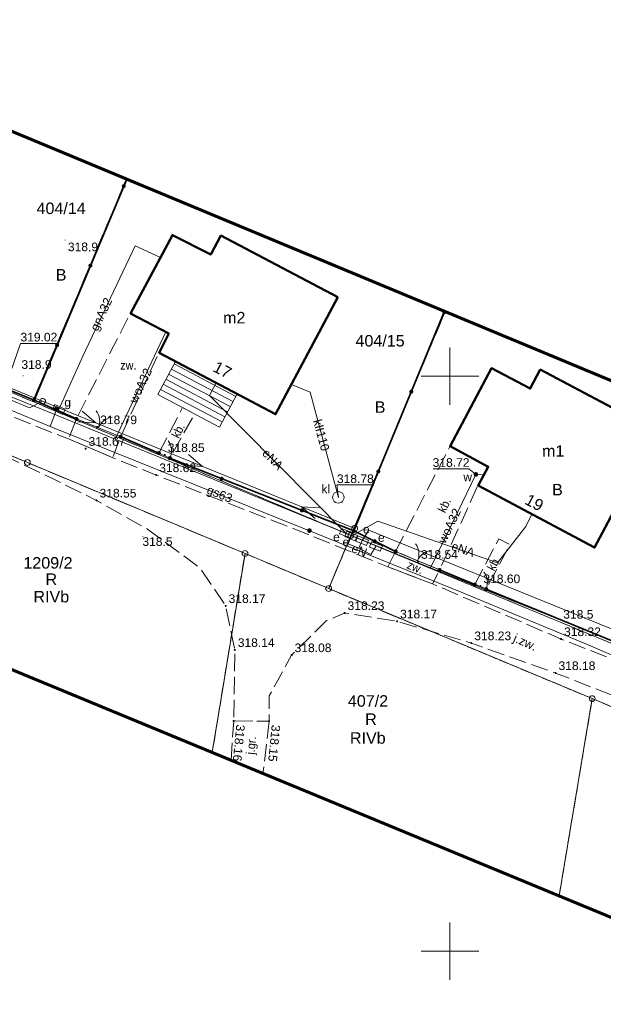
# Model space of a CAD drawing. Extents: x 6589191 to 6589689, y 5598567 to 5598886.
# Tile 7 of 12: x 6589463 to 6589513, y 5598645 to 5598731. Entities that reach past the tile are written whole.
import ezdxf
from ezdxf.enums import TextEntityAlignment as Align

# ---------------------------------------------------------------- set-up
doc = ezdxf.new("R2010")
doc.units = 0
doc.header["$LTSCALE"] = 0.5
for name, pattern in [('3 1', [4, 3, -1]), ('EGKK', [4, 3, -1]), ('PRZER1-1', [2, 1, -1]), ('PRZER3-1', [4, 3, -1])]:
    doc.linetypes.add(name, pattern=pattern)
doc.layers.get('0').update_dxf_attribs({"linetype": 'CONTINUOUS', "lineweight": 13})
for name, color, linetype, lineweight in [('-ZAKRES', 192, 'CONTINUOUS', 60), ('EGB', 7, 'CONTINUOUS', 20), ('EGBU', 7, 'CONTINUOUS', 50), ('EGBU_O', 7, 'CONTINUOUS', 50), ('EGDE', 7, 'CONTINUOUS', 18), ('EGDE_O', 7, 'CONTINUOUS', 18), ('EGPG', 7, 'CONTINUOUS', 18), ('GUPPRZ_O', 7, 'CONTINUOUS', 18), ('OTK', 7, 'CONTINUOUS', 20), ('OTK_O', 7, 'CONTINUOUS', 20), ('OTKJ_O', 7, 'PRZER3-1', 18), ('OTO', 7, 'CONTINUOUS', 20), ('OTOF', 7, 'CONTINUOUS', 18), ('OTOO', 7, 'CONTINUOUS', 35), ('OTRN', 7, 'CONTINUOUS', 13), ('OTRN_O', 7, 'CONTINUOUS', 13), ('OTRS', 7, 'CONTINUOUS', 20), ('OTRS_O', 7, 'CONTINUOUS', 20), ('PARSI', 7, 'CONTINUOUS', 20), ('SUPP', 7, 'PRZER1-1', 18)]:
    doc.layers.add(name, color=color, linetype=linetype, lineweight=lineweight)
for name, color, linetype, lineweight, true_color in [('EGKK', 7, 'PRZER3-1', 18, 0x24bc24), ('EGKK_O', 7, 'PRZER3-1', 18, 0x24bc24), ('EGUG', 7, 'PRZER1-1', 18, 0x008000), ('EGUG_O', 7, 'PRZER1-1', 18, 0x008000), ('SUEP', 1, 'CONTINUOUS', 18, 0xff0000), ('SUEP_O', 1, 'CONTINUOUS', 18, 0xff0000), ('SUES', 1, 'CONTINUOUS', 18, 0xff0000), ('SUES_O', 1, 'CONTINUOUS', 18, 0xff0000), ('SUGP', 7, 'CONTINUOUS', 18, 0xbfbf00), ('SUGP_O', 7, 'CONTINUOUS', 18, 0xbfbf00), ('SUGS', 7, 'CONTINUOUS', 18, 0xbfbf00), ('SUGS_O', 7, 'CONTINUOUS', 18, 0xbfbf00), ('SUGW', 7, 'CONTINUOUS', 18, 0xbfbf00), ('SUKM', 7, 'CONTINUOUS', 18, 0x803300), ('SUKM_O', 7, 'CONTINUOUS', 18, 0x803300), ('SUKP', 7, 'CONTINUOUS', 18, 0x803300), ('SUKP_O', 7, 'CONTINUOUS', 18, 0x803300), ('SUWP', 5, 'CONTINUOUS', 18, 0x0000ff), ('SUWP_O', 5, 'CONTINUOUS', 18, 0x0000ff), ('SUWW', 5, 'CONTINUOUS', 18, 0x0000ff), ('SUWW_O', 5, 'CONTINUOUS', 18, 0x0000ff)]:
    doc.layers.add(name, color=color, linetype=linetype, lineweight=lineweight, true_color=true_color)
doc.styles.add('BDOT', font='arial.ttf', dxfattribs={"width": 0.9})
doc.styles.add('GEO-INFO', font='arial.ttf')
doc.linetypes.add('OTOO', pattern='A,7.5,[30,msgB.shx,S=1.28,R=0,X=0,Y=0],7.5', length=15)

# ---------------------------------------------------------------- blocks, each defined once
blk = doc.blocks.new('KOLO')
blk.add_hatch(color=0).paths.add_polyline_path([(-0.5, 0), (-0.482963, -0.12941), (-0.433013, -0.25), (-0.353553, -0.353553), (-0.25, -0.433013), (-0.12941, -0.482963), (0, -0.5), (0.12941, -0.482963), (0.25, -0.433013), (0.353553, -0.353553), (0.433013, -0.25), (0.482963, -0.12941), (0.5, 0), (0.482963, 0.12941), (0.433013, 0.25), (0.353553, 0.353553), (0.25, 0.433013), (0.12941, 0.482963), (0, 0.5), (-0.12941, 0.482963), (-0.25, 0.433013), (-0.353553, 0.353553), (-0.433013, 0.25), (-0.482963, 0.12941)])
blk = doc.blocks.new('SUEP1')
at = {"color": 0}
blk.add_lwpolyline([(-1.5, -1), (1.5, 0), (-1.5, 1)], dxfattribs=at)
blk = doc.blocks.new('SZAFA1')
at = {"color": 0}
blk.add_lwpolyline([(-1, -0.5), (-1, 0.5), (1, 0.5), (1, -0.5)], close=True, dxfattribs=at)
blk = doc.blocks.new('OKRAG_PELNY')
at = {"color": 0}
blk.add_lwpolyline([(0, 0.5), (0.12941, 0.482963), (0.25, 0.433013), (0.353553, 0.353553), (0.433013, 0.25), (0.482963, 0.12941), (0.5, 0), (0.482963, -0.12941), (0.433013, -0.25), (0.353553, -0.353553), (0.25, -0.433013), (0.12941, -0.482963), (0, -0.5), (-0.12941, -0.482963), (-0.25, -0.433013), (-0.353553, -0.353553), (-0.433013, -0.25), (-0.482963, -0.12941), (-0.5, 0), (-0.482963, 0.12941), (-0.433013, 0.25), (-0.353553, 0.353553), (-0.25, 0.433013), (-0.12941, 0.482963)], close=True, dxfattribs=at)
blk = doc.blocks.new('EPPGS')
at = {"color": 0}
blk.add_lwpolyline([(0, 0.5), (0.154508, 0.475528), (0.293893, 0.404508), (0.404508, 0.293893), (0.475528, 0.154508), (0.5, 0), (0.475528, -0.154508), (0.404508, -0.293893), (0.293893, -0.404508), (0.154508, -0.475528), (0, -0.5), (-0.154508, -0.475528), (-0.293893, -0.404508), (-0.404508, -0.293893), (-0.475528, -0.154508), (-0.5, 0), (-0.475528, 0.154508), (-0.404508, 0.293893), (-0.293893, 0.404508), (-0.154508, 0.475528)], close=True, dxfattribs=at)
blk = doc.blocks.new('EPPGN')
blk.add_hatch(color=0).paths.add_polyline_path([(0, -0.09), (0.027812, -0.085595), (0.052901, -0.072812), (0.072812, -0.052901), (0.085595, -0.027812), (0.09, 0), (0.085595, 0.027812), (0.072812, 0.052901), (0.052901, 0.072812), (0.027812, 0.085595), (0, 0.09), (-0.027812, 0.085595), (-0.052901, 0.072812), (-0.072812, 0.052901), (-0.085595, 0.027812), (-0.09, 0), (-0.085595, -0.027812), (-0.072812, -0.052901), (-0.052901, -0.072812), (-0.027812, -0.085595)])
blk = doc.blocks.new('OTRS')
at = {"layer": 'OTRS', "color": 1, "lineweight": -3, "const_width": 0.18}
blk.add_lwpolyline([(-0.08999999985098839, 0, 1), (0.08999999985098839, 0, 1)], format="xyb", close=True, dxfattribs=at)
at = {"layer": 'OTRS_O', "color": 0, "style": 'BDOT'}
blk.add_attdef('RZEDNA', (0.5138805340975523, 0.5151789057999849), '', height=1.5, dxfattribs=at)
blk = doc.blocks.new('oto')
at = {"layer": 'OTO', "color": 0, "const_width": 0.35}
blk.add_lwpolyline([(-0.175, 0, 1), (0.175, 0, 1)], format="xyb", close=True, dxfattribs=at)
blk = doc.blocks.new('OTOB')
at = {"layer": 'OTO', "color": 0, "lineweight": 18}
for centre, start, end in [((-0.0004391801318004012, 2.999999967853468), 209.9347383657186, 270.0083877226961), ((0.0182178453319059, -2.99994468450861), 90.34793735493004, 149.9343101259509)]:
    blk.add_arc(centre, 3, start, end, dxfattribs=at)
blk = doc.blocks.new('OTOFP')
at = {"layer": 'OTO', "color": 0, "lineweight": 18}
blk.add_arc((5.51091059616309e-16, 3), 3, 270, 330.0000000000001, dxfattribs=at)
blk = doc.blocks.new('mzsk')
at = {"layer": 'PARSI', "color": 0}
for p, q in [((0, -5), (0, 5)), ((5, 0), (-5, 0))]:
    blk.add_line(p, q, dxfattribs=at)

msp = doc.modelspace()

# ---------------------------------------------------------------- linework, layer by layer
at = {"layer": '-ZAKRES'}
msp.add_lwpolyline([(6589657.889832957, 5598639.703909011), (6589229.72859401, 5598817.984721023), (6589214.489623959, 5598776.888272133), (6589638.27004498, 5598601.515391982)], close=True, dxfattribs=at)
at = {"color": 7, "linetype": 'Continuous', "lineweight": 13, "elevation": 100, "flags": 128}
for points in [[(6589500, 5598697.5), (6589500, 5598702.5)], [(6589497.5, 5598700), (6589502.5, 5598700)]]:
    msp.add_lwpolyline(points, dxfattribs=at)
at = {"layer": 'EGB', "lineweight": 18}
for p, q in [((6589476.024449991, 5598701.063534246), (6589481.37942496, 5598698.234189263)), ((6589475.790874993, 5598700.621445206), (6589481.146687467, 5598697.791657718)), ((6589475.323724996, 5598699.737267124), (6589480.68121248, 5598696.906594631)), ((6589475.557299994, 5598700.179356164), (6589480.913949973, 5598697.349126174)), ((6589474.856574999, 5598698.853089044), (6589480.215737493, 5598696.021531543)), ((6589475.090149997, 5598699.295178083), (6589480.448474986, 5598696.464063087))]:
    msp.add_line(p, q, dxfattribs=at)
at = {"layer": 'EGB', "lineweight": 18, "flags": 128}
msp.add_lwpolyline([(6589479.983, 5598695.579), (6589474.623, 5598698.411), (6589476.140894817, 5598701.283930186), (6589481.495741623, 5598698.455356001)], close=True, dxfattribs=at)
at = {"layer": 'EGBU', "color": 7, "linetype": 'Continuous', "lineweight": 50, "elevation": 10.18}
for points in [[(6589490.26, 5598706.88), (6589480.09, 5598712.22), (6589479.21, 5598710.58), (6589475.88, 5598712.27), (6589472.25, 5598705.46), (6589475.57, 5598703.71), (6589474.72, 5598702.03), (6589484.84, 5598696.69)], [(6589507.83, 5598700.59), (6589517.93, 5598695.23), (6589512.56, 5598685.1), (6589502.44, 5598690.48), (6589503.32, 5598692.13), (6589500.01, 5598693.9), (6589503.61, 5598700.7), (6589506.97, 5598698.92)]]:
    msp.add_lwpolyline(points, close=True, dxfattribs=at)
at = {"layer": 'EGDE', "color": 7, "linetype": 'Continuous', "lineweight": 18, "elevation": 10.22}
for points in [[(6589352.83, 5598739.08), (6589368.13, 5598732.46), (6589395.77, 5598720.81), (6589420.11, 5598710.56), (6589423.43, 5598709.17), (6589425.19, 5598708.43), (6589444.18, 5598700.48), (6589451.09, 5598697.59), (6589463.28, 5598692.49), (6589482.19, 5598684.58), (6589489.46, 5598681.53), (6589491.39, 5598686.15), (6589463.75, 5598697.79), (6589436.1, 5598709.44), (6589408.45, 5598721.08), (6589380.81, 5598732.72), (6589353.16, 5598744.37)], [(6589489.46, 5598681.53), (6589491.39, 5598686.15), (6589519.1, 5598674.66), (6589546.82, 5598663.17), (6589572.73, 5598652.43), (6589572.24, 5598652.09), (6589569.16, 5598652.98), (6589568.14, 5598648.56), (6589566.9, 5598649.08), (6589526.84, 5598665.89), (6589512.36, 5598671.96)]]:
    msp.add_lwpolyline(points, close=True, dxfattribs=at)
for points in [[(6589444.189463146, 5598728.685983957), (6589436.1, 5598709.44), (6589463.75, 5598697.79), (6589471.884242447, 5598717.154235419)], [(6589471.884242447, 5598717.154235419), (6589463.75, 5598697.79), (6589491.39, 5598686.15), (6589499.586044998, 5598705.61956249)], [(6589491.39, 5598686.15), (6589499.586044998, 5598705.61956249)], [(6589479.341695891, 5598667.284646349), (6589482.19, 5598684.58), (6589463.28, 5598692.49), (6589451.09, 5598697.59), (6589448.53134056, 5598680.034883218)], [(6589527.282361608, 5598694.087173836), (6589519.1, 5598674.66), (6589491.39, 5598686.15)], [(6589509.482866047, 5598654.81133811), (6589512.36, 5598671.96), (6589489.46, 5598681.53), (6589482.19, 5598684.58), (6589479.341695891, 5598667.284646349)], [(6589524.302066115, 5598648.678714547), (6589526.84, 5598665.89), (6589512.36, 5598671.96), (6589509.482866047, 5598654.81133811)]]:
    msp.add_lwpolyline(points, dxfattribs=at)
at = {"layer": 'EGKK', "linetype": 'EGKK', "lineweight": 18, "ltscale": 0.5, "elevation": 10.06}
for points in [[(6589479.341695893, 5598667.284646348), (6589482.19, 5598684.58), (6589463.28, 5598692.49), (6589451.09, 5598697.59)], [(6589482.19, 5598684.58), (6589479.341695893, 5598667.284646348)], [(6589509.482866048, 5598654.81133811), (6589512.36, 5598671.96), (6589489.46, 5598681.53), (6589482.19, 5598684.58)], [(6589524.301892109, 5598648.678786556), (6589524.52193627, 5598650.17093236), (6589514.93755055, 5598658.31930774), (6589516.86190179, 5598668.44532255), (6589517.08614994, 5598669.97880317), (6589512.36, 5598671.96), (6589509.482866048, 5598654.81133811)]]:
    msp.add_lwpolyline(points, dxfattribs=at)
at = {"layer": 'EGUG', "linetype": 'EGKK', "lineweight": 18, "ltscale": 0.5, "elevation": 10.08}
for points in [[(6589436.1, 5598709.44), (6589463.75, 5598697.79), (6589491.39, 5598686.15), (6589489.46, 5598681.53), (6589482.19, 5598684.58), (6589463.28, 5598692.49), (6589451.09, 5598697.59), (6589444.18, 5598700.48), (6589425.19, 5598708.43), (6589423.43, 5598709.17), (6589420.11, 5598710.56), (6589395.77, 5598720.81), (6589368.13, 5598732.46), (6589352.83, 5598739.08), (6589353.16, 5598744.37), (6589380.81, 5598732.72), (6589408.45, 5598721.08)], [(6589519.1, 5598674.66), (6589546.82, 5598663.17), (6589572.73, 5598652.43), (6589572.24, 5598652.09), (6589569.16, 5598652.98), (6589568.14, 5598648.56), (6589566.9, 5598649.08), (6589526.84, 5598665.89), (6589517.08614994, 5598669.97880317), (6589512.36, 5598671.96), (6589495.09984958, 5598679.1730847), (6589489.46, 5598681.53), (6589491.39, 5598686.15), (6589494.83127303, 5598684.72307012)]]:
    msp.add_lwpolyline(points, close=True, dxfattribs=at)
for points in [[(6589444.189463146, 5598728.685983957), (6589436.1, 5598709.44), (6589463.75, 5598697.79)], [(6589471.884242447, 5598717.154235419), (6589463.75, 5598697.79), (6589491.39, 5598686.15)], [(6589463.75, 5598697.79), (6589471.884242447, 5598717.154235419)], [(6589499.586044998, 5598705.61956249), (6589491.39, 5598686.15), (6589494.83127303, 5598684.72307012), (6589519.1, 5598674.66), (6589527.282361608, 5598694.087173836)], [(6589491.39, 5598686.15), (6589499.586044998, 5598705.61956249)], [(6589448.53134056, 5598680.034883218), (6589451.09, 5598697.59), (6589463.28, 5598692.49), (6589482.19, 5598684.58), (6589479.341695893, 5598667.284646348)], [(6589479.341695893, 5598667.284646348), (6589482.19, 5598684.58), (6589489.46, 5598681.53), (6589495.09984958, 5598679.1730847), (6589512.36, 5598671.96), (6589509.482866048, 5598654.81133811)], [(6589509.482866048, 5598654.81133811), (6589512.36, 5598671.96), (6589517.08614994, 5598669.97880317), (6589516.86190179, 5598668.44532255), (6589514.93755055, 5598658.31930774), (6589524.52193627, 5598650.17093236), (6589524.301892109, 5598648.678786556)]]:
    msp.add_lwpolyline(points, dxfattribs=at)
at = {"layer": 'GUPPRZ_O', "color": 7, "linetype": 'Continuous', "lineweight": 9, "elevation": 10.8, "flags": 128}
for points in [[(6589465.883181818, 5598702.844772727), (6589462.68, 5598702.844772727), (6589461.87, 5598700.5)], [(6589493.379783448, 5598690.538171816), (6589490.17660163, 5598690.538171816), (6589490.3, 5598689.46)]]:
    msp.add_lwpolyline(points, dxfattribs=at)
at = {"layer": 'GUPPRZ_O', "linetype": 'Continuous', "lineweight": 0}
msp.add_lwpolyline([(6589502.228277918, 5598691.487208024), (6589501.644299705, 5598691.954145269), (6589498.538910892, 5598691.954145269)], dxfattribs=at)
at = {"layer": 'OTK', "linetype": '3 1', "lineweight": 18, "flags": 128}
for points in [[(6589229.915, 5598785.017), (6589233.074, 5598786.276), (6589235.602, 5598786.053), (6589245.463, 5598782.544), (6589251.44, 5598780.319), (6589259.341, 5598777.132), (6589273.734, 5598771.245), (6589279.644, 5598768.925), (6589291.511, 5598764.019), (6589301.492, 5598759.939), (6589307.239, 5598757.616), (6589319.18, 5598752.52), (6589328.808, 5598748.111), (6589334.381, 5598745.726), (6589346.144, 5598740.689), (6589355.347, 5598736.753), (6589361.948, 5598733.833), (6589378.996, 5598726.118), (6589383.094, 5598724.311), (6589389.572, 5598721.571), (6589393.485, 5598719.95), (6589410.864, 5598712.386), (6589418.881, 5598709.115), (6589435.823, 5598702.796), (6589439.961, 5598701.135), (6589445.524, 5598699.028), (6589447.411, 5598698.44), (6589458.486, 5598694.41), (6589465.74, 5598690.962310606), (6589469.297, 5598689.193), (6589473.724, 5598686.697), (6589478.254, 5598683.345), (6589480.509, 5598680.026), (6589481.302, 5598676.197), (6589481.208, 5598670.016), (6589484.282, 5598669.992), (6589484.302, 5598672.2), (6589486.242, 5598675.747), (6589489.231, 5598678.716), (6589490.844, 5598679.406), (6589495.405, 5598678.684), (6589501.856, 5598676.785), (6589509.173, 5598674.188), (6589523.05, 5598668.747), (6589528.527, 5598666.317), (6589534.45, 5598663.868), (6589540.181, 5598660.966), (6589544.399, 5598658.387), (6589549.08, 5598653.926), (6589554.657, 5598651.058), (6589562.247, 5598647.92), (6589564.28, 5598651.186), (6589568.699, 5598650.051), (6589572.94, 5598648.91), (6589575.788, 5598648.948), (6589578.262, 5598649.862), (6589581.694, 5598653.017), (6589583.732, 5598656.161), (6589586.11, 5598662.887), (6589583.958065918, 5598663.481263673), (6589583.287, 5598660.363), (6589581.51, 5598656.254), (6589578.633, 5598652.972), (6589575.396, 5598651.455), (6589572.397, 5598651.723), (6589558.426, 5598657.629), (6589557.567, 5598658.009), (6589554.259, 5598659.337), (6589550.408, 5598660.918), (6589546.428, 5598662.321), (6589540.98, 5598664.469), (6589530.557, 5598668.746), (6589529.203, 5598669.221), (6589526.235, 5598670.485), (6589522.254, 5598672.193), (6589509.653, 5598677.144), (6589498.489, 5598681.933), (6589494.612, 5598683.419), (6589487.681, 5598686.234), (6589474.48, 5598691.401), (6589470.701, 5598692.908), (6589466.849, 5598694.544), (6589457.895, 5598698.083), (6589446.743, 5598702.664), (6589441.216, 5598704.868), (6589418.41, 5598713.614), (6589414.815, 5598715.084), (6589410.941, 5598716.793), (6589405.157, 5598718.486), (6589391.297421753, 5598724.757273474), (6589388.03, 5598726.098), (6589380.251, 5598729.408), (6589373.555, 5598732.528), (6589364.06, 5598736.773), (6589358.707556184, 5598739.094264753), (6589354.869, 5598740.758), (6589345.353, 5598745.174), (6589336.420377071, 5598749.346823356), (6589332.262, 5598751.197), (6589328.662, 5598752.657), (6589321.042, 5598755.958), (6589308.727290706, 5598761.232678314), (6589304.845903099, 5598762.833612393), (6589300.834, 5598764.467), (6589281.332, 5598772.867), (6589264.712, 5598779.738), (6589253.321399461, 5598784.657398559), (6589250.479, 5598785.909), (6589245.471, 5598788.017), (6589235.883, 5598791.827), (6589233.621, 5598792.335), (6589231.237, 5598793.998)], [(6589472.223751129, 5598705.450343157), (6589475.55193744, 5598703.707969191), (6589474.705210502, 5598702.041655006), (6589471.39, 5598694.733), (6589470.701, 5598692.908), (6589466.849, 5598694.544), (6589467.536, 5598696.285)], [(6589474.708, 5598693.31), (6589476.769395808, 5598697.269527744), (6589477.794, 5598696.714), (6589475.662416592, 5598692.874076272)], [(6589495.275, 5598684.762), (6589499.995685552, 5598693.895533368), (6589503.292446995, 5598692.120192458), (6589502.423817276, 5598690.478661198), (6589499.097, 5598683.15)], [(6589502.156, 5598681.878), (6589504.247082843, 5598685.85113227), (6589505.202557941, 5598685.351351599), (6589503.145485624, 5598681.482699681)], [(6589494.612, 5598683.419), (6589495.275, 5598684.762), (6589499.097, 5598683.15), (6589498.489, 5598681.933)]]:
    msp.add_lwpolyline(points, close=True, dxfattribs=at)
at = {"layer": 'OTK', "linetype": '3 1', "lineweight": 18}
msp.add_lwpolyline([(6589480.982131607, 5598666.605785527), (6589481.208, 5598670.016), (6589484.282, 5598669.992), (6589483.750708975, 5598665.460066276)], dxfattribs=at)
at = {"layer": 'OTO', "lineweight": 18}
for points in [[(6589471.39, 5598694.733), (6589467.536, 5598696.285)], [(6589475.662416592, 5598692.874076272), (6589474.708, 5598693.31)], [(6589499.097, 5598683.15), (6589495.277, 5598684.76)], [(6589503.145485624, 5598681.482699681), (6589502.156, 5598681.878)]]:
    msp.add_lwpolyline(points, dxfattribs=at)
at = {"layer": 'OTO', "linetype": 'OTOO', "lineweight": 35, "flags": 128}
for points in [[(6589474.708, 5598693.31), (6589471.39, 5598694.733)], [(6589499.097, 5598683.15), (6589502.156, 5598681.878)], [(6589519.028, 5598674.961), (6589503.145485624, 5598681.482699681)]]:
    msp.add_lwpolyline(points, dxfattribs=at)
at = {"layer": 'OTOF', "color": 7, "linetype": 'Continuous', "lineweight": 18, "elevation": 10.18}
msp.add_lwpolyline([(6589503.14, 5598681.5), (6589502.16, 5598681.91)], dxfattribs=at)
at = {"layer": 'OTOO', "color": 7, "linetype": 'Continuous', "lineweight": 35, "elevation": 10.18}
for points in [[(6589448.1, 5598704.37), (6589463.86, 5598697.92), (6589471.915637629, 5598717.14116287)], [(6589491.64, 5598686.54), (6589499.529254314, 5598705.643209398)], [(6589467.536, 5598696.285), (6589463.86, 5598697.92)], [(6589491.64, 5598686.54), (6589475.66, 5598692.87)], [(6589491.64, 5598686.54), (6589495.277, 5598684.76)]]:
    msp.add_lwpolyline(points, dxfattribs=at)
at = {"layer": 'SUEP', "linetype": 'Continuous', "lineweight": 18, "elevation": 10.14}
for points in [[(6589491.72, 5598686.76), (6589464.6, 5598697.82), (6589436.83, 5598709.22), (6589408.38, 5598720.56), (6589381.22, 5598732.12), (6589352.93, 5598743.89), (6589325.4, 5598755.46), (6589297.83, 5598767.14), (6589270.09, 5598778.92)], [(6589464.6, 5598697.82), (6589463.48, 5598697.26), (6589452.52, 5598701.83), (6589448.91, 5598691.9), (6589448.86, 5598691.73)], [(6589479.688964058, 5598699.408036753), (6589479.11, 5598698.32), (6589490.95, 5598686.34)], [(6589491.41, 5598686.1), (6589493.72, 5598687.39), (6589504.13, 5598683.77), (6589506.6, 5598686.92), (6589507.113038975, 5598687.995716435)], [(6589491.72, 5598686.76), (6589491.41, 5598686.1)], [(6589492.37, 5598685.7), (6589492.94, 5598686.6), (6589531.82, 5598670.78), (6589533.69, 5598674.23), (6589534.84, 5598676.48)], [(6589491.41, 5598686.1), (6589491.14, 5598685.41), (6589492.09, 5598685.05)], [(6589492.09, 5598685.05), (6589492.37, 5598685.7)], [(6589492.09, 5598685.05), (6589493.13, 5598684.48), (6589493.57, 5598685.19)]]:
    msp.add_lwpolyline(points, dxfattribs=at)
at = {"layer": 'SUGP', "linetype": 'Continuous', "lineweight": 18, "elevation": 10.14}
for points in [[(6589381.88, 5598729.44), (6589382.1, 5598729.98), (6589382.49, 5598730.23), (6589383.22, 5598729.96), (6589397.02, 5598724.16), (6589408.69, 5598719.27), (6589423.77, 5598712.95), (6589436.59, 5598707.21), (6589450.76, 5598701.65), (6589465.26, 5598695.62), (6589487.64, 5598686.6)], [(6589466.01, 5598697.11), (6589468.09, 5598701.75), (6589472.64, 5598711.34), (6589474.844596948, 5598710.327549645)], [(6589465.26, 5598695.62), (6589465.84, 5598697.17)], [(6589487.64, 5598686.6), (6589487.79, 5598686.57), (6589487.88, 5598686.53)], [(6589487.88, 5598686.53), (6589501.12, 5598681.17), (6589512.02, 5598676.64), (6589521.43, 5598672.56), (6589536.71, 5598666.17), (6589549.06, 5598660.95), (6589559.2, 5598656.85)]]:
    msp.add_lwpolyline(points, dxfattribs=at)
at = {"layer": 'SUKP', "linetype": 'Continuous', "lineweight": 18, "elevation": 10.14}
msp.add_lwpolyline([(6589490.3, 5598689.46), (6589487.84, 5598698.6), (6589486.222279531, 5598699.288787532)], dxfattribs=at)
at = {"layer": 'SUWP', "linetype": 'Continuous', "lineweight": 18, "elevation": 10.14}
for points in [[(6589253.22, 5598785.73), (6589277.85, 5598774.7), (6589305.68, 5598763.18), (6589333.37, 5598751.53), (6589359.97, 5598740.62), (6589388, 5598729.29), (6589388.23, 5598729.19), (6589415.26, 5598717.58), (6589415.67, 5598717.4), (6589435.86, 5598708.72), (6589442.31, 5598706.13), (6589442.99, 5598705.83), (6589465.95, 5598696.55), (6589470.91, 5598694.52), (6589498.32, 5598683.33), (6589525.99, 5598672.2), (6589542.2, 5598665.66), (6589576.49, 5598651.09), (6589576.15, 5598648.12), (6589573.418573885, 5598628.352850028)], [(6589470.91, 5598694.52), (6589475.300956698, 5598703.851814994)], [(6589502.941038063, 5598691.419446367), (6589502.25, 5598691.46), (6589500.65, 5598688.14), (6589498.32, 5598683.33)]]:
    msp.add_lwpolyline(points, dxfattribs=at)

# ---------------------------------------------------------------- block references
at = {"layer": 'EGPG', "color": 7, "lineweight": 18, "xscale": 0.5, "yscale": 0.5}
for name, p in [('EPPGN', (6589463.75, 5598697.79, 10.24)), ('EPPGS', (6589463.28, 5598692.49, 10.24)), ('EPPGS', (6589491.39, 5598686.15, 10.24)), ('EPPGS', (6589482.19, 5598684.58, 10.24)), ('EPPGS', (6589489.46, 5598681.53, 10.24)), ('EPPGS', (6589512.36, 5598671.96, 10.24))]:
    msp.add_blockref(name, p, dxfattribs=at)
at = {"layer": 'OTO', "lineweight": 18}
for name, p, xscale, yscale, zscale, rotation in [('OTOB', (6589469.463, 5598695.509), 0.5, 0.5, 0.5, 248.0654281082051), ('OTOFP', (6589475.662416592, 5598692.874076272), 0.5, 0.5, 0.5, 65.45175024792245), ('OTOB', (6589497.187, 5598683.955), 0.4999999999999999, 0.4999999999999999, 0.4999999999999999, 247.1462326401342), ('OTOFP', (6589503.145485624, 5598681.482699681), 0.5, 0.5, 0.5, 68.22325068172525)]:
    msp.add_blockref(name, p, dxfattribs=dict(at, xscale=xscale, yscale=yscale, zscale=zscale, rotation=rotation))
at = {"layer": 'OTO', "lineweight": 18, "xscale": 0.5, "yscale": 0.5, "zscale": 0.5}
for p in [(6589467.536, 5598696.285), (6589471.39, 5598694.733), (6589474.708, 5598693.31), (6589475.662416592, 5598692.874076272), (6589495.277, 5598684.76), (6589499.097, 5598683.15), (6589502.156, 5598681.878), (6589503.145485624, 5598681.482699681)]:
    msp.add_blockref('oto', p, dxfattribs=at)
at = {"layer": 'OTOO', "color": 7, "lineweight": 35, "xscale": 0.35, "yscale": 0.35}
for p in [(6589471.660425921, 5598716.532214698, 10.18), (6589468.761460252, 5598709.615134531, 10.18), (6589499.501385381, 5598705.575726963, 10.18), (6589465.862494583, 5598702.698054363, 10.18), (6589496.638556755, 5598698.643612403, 10.18), (6589463.86, 5598697.92, 10.18), (6589465.7, 5598697.12, 10.18), (6589493.77572813, 5598691.711497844, 10.18), (6589480.163567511, 5598691.086046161, 10.18), (6589487.136432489, 5598688.323953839, 10.18), (6589491.64, 5598686.54, 10.18), (6589491.64, 5598686.54, 10.18), (6589491.64, 5598686.54, 10.18), (6589493.4585, 5598685.649999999, 10.18)]:
    msp.add_blockref('KOLO', p, dxfattribs=at)
at = {"layer": 'OTRN', "color": 7, "lineweight": 13, "xscale": 0.09, "yscale": 0.09}
for p in [(6589466.57, 5598711.84, 10.08), (6589462.91, 5598700.03, 10.08), (6589473.318, 5598686.033, 10.08), (6589510.382, 5598678.282, 10.08)]:
    msp.add_blockref('KOLO', p, dxfattribs=at)
at = {"layer": 'OTRS', "xscale": 0.5, "yscale": 0.5, "zscale": 0.5}
for p, values in [((6589469.350161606, 5598695.570377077, 318.788), {'RZEDNA': '318.79'}), ((6589468.339, 5598693.69, 318.674), {'RZEDNA': '318.67'}), ((6589475.220183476, 5598693.148305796, 318.845), {'RZEDNA': '318.85'}), ((6589474.48, 5598691.401, 318.621), {'RZEDNA': '318.62'}), ((6589469.297, 5598689.193, 318.548), {'RZEDNA': '318.55'}), ((6589497.226, 5598683.861, 318.543), {'RZEDNA': '318.54'}), ((6589502.644971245, 5598681.745214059, 318.598), {'RZEDNA': '318.60'}), ((6589480.509, 5598680.026, 318.172), {'RZEDNA': '318.17'}), ((6589490.844, 5598679.406, 318.23), {'RZEDNA': '318.23'}), ((6589495.405, 5598678.684, 318.168), {'RZEDNA': '318.17'}), ((6589509.653, 5598677.144, 318.319), {'RZEDNA': '318.32'}), ((6589481.302, 5598676.197, 318.144), {'RZEDNA': '318.14'}), ((6589501.856, 5598676.785, 318.233), {'RZEDNA': '318.23'}), ((6589486.242, 5598675.747, 318.083), {'RZEDNA': '318.08'}), ((6589509.173, 5598674.188, 318.181), {'RZEDNA': '318.18'})]:
    msp.add_blockref('OTRS', p, dxfattribs=at).add_auto_attribs(values)
at = {"layer": 'OTRS'}
ref = msp.add_blockref('OTRS', (6589481.208, 5598670.016, 318.157), dxfattribs=dict(at, xscale=0.5, yscale=0.5, zscale=0.5))
ref.add_attrib('RZEDNA', '318.16', (6589481.439741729, 5598669.735524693, 318.157), dxfattribs={"layer": 'OTRS_O', "color": 0, "height": 0.75, "rotation": 264.4928090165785, "style": 'BDOT'})
ref = msp.add_blockref('OTRS', (6589484.282, 5598669.992, 318.146), dxfattribs=dict(at, xscale=0.5, yscale=0.5, zscale=0.5))
ref.add_attrib('RZEDNA', '318.15', (6589484.513741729, 5598669.711524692, 318.146), dxfattribs={"layer": 'OTRS_O', "color": 0, "height": 0.75, "rotation": 264.4928090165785, "style": 'BDOT'})
at = {"layer": 'PARSI', "xscale": 0.5, "yscale": 0.5, "zscale": 0.5}
for p in [(6589500, 5598700), (6589500, 5598650)]:
    msp.add_blockref('mzsk', p, dxfattribs=at)
at = {"layer": 'SUEP', "lineweight": 18, "xscale": 0.5, "yscale": 0.5}
for p, rotation in [((6589468.535328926, 5598696.215105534, 10.15), 337.8135244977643), ((6589477.794926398, 5598692.438883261, 10.15), 337.8135244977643), ((6589487.784671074, 5598688.364894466, 10.15), 157.8135244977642)]:
    msp.add_blockref('SUEP1', p, dxfattribs=dict(at, rotation=rotation))
at = {"layer": 'SUES', "lineweight": 18, "xscale": 0.5, "yscale": 0.5}
for p, rotation in [((6589490.95, 5598686.34, 10.16), 159.5478131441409), ((6589491.41, 5598686.1, 10.16), 337.362927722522), ((6589492.37, 5598685.7, 10.16), 337.4021261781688), ((6589493.57, 5598685.19, 10.16), 158.8262719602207)]:
    msp.add_blockref('SZAFA1', p, dxfattribs=dict(at, rotation=rotation))
at = {"layer": 'SUGS', "lineweight": 18, "xscale": 0.5, "yscale": 0.5, "rotation": 336.0809831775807}
msp.add_blockref('SZAFA1', (6589466.01, 5598697.11, 10.16), dxfattribs=at)
at = {"layer": 'SUGW', "lineweight": 18, "xscale": 0.4, "yscale": 0.4}
for p in [(6589465.84, 5598697.17, 10.16), (6589487.79, 5598686.57, 10.16)]:
    msp.add_blockref('KOLO', p, dxfattribs=at)
at = {"layer": 'SUKM', "lineweight": 18}
msp.add_blockref('OKRAG_PELNY', (6589490.3, 5598689.46, 10.16), dxfattribs=at)
at = {"layer": 'SUPP', "color": 7, "lineweight": 18, "xscale": 0.5, "yscale": 0.5}
for p in [(6589464.6, 5598697.82, 10.16), (6589491.72, 5598686.76, 10.16)]:
    msp.add_blockref('OKRAG_PELNY', p, dxfattribs=at)
at = {"layer": 'SUWW', "lineweight": 18, "xscale": 0.4, "yscale": 0.4, "rotation": 269.9999974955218}
msp.add_blockref('KOLO', (6589502.25, 5598691.46, 10.16), dxfattribs=at)

# ---------------------------------------------------------------- texts
at = {"layer": 'EGBU_O', "color": 7, "linetype": 'Continuous', "lineweight": 0, "style": 'GEO-INFO'}
for s, p in [('m2', (6589481.255, 5598705.094989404, 10.8)), ('m1', (6589508.97, 5598693.496763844, 10.8))]:
    msp.add_text(s, height=1, dxfattribs=at).set_placement(p, align=Align.MIDDLE)
for s, rotation, p in [('17', 332.2972223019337, (6589480.461773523, 5598700.998218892, 10.8)), ('19', 332.0454175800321, (6589507.560806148, 5598689.457166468, 10.8))]:
    msp.add_text(s, height=1, rotation=rotation, dxfattribs=at).set_placement(p, align=Align.TOP_CENTER)
at = {"layer": 'EGDE_O', "color": 7, "linetype": 'Continuous', "lineweight": 0, "style": 'GEO-INFO'}
for s, p in [('404/14', (6589466.21507983, 5598714.61679173, 10.81)), ('404/15', (6589493.92578288, 5598703.09807628, 10.81))]:
    msp.add_text(s, height=1, dxfattribs=at).set_placement(p, align=Align.MIDDLE)
for s, p in [('1209/2', (6589465.069782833, 5598683.767151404, 10.81)), ('407/2', (6589492.877331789, 5598671.75680889, 10.81))]:
    msp.add_text(s, height=1, dxfattribs=at).set_placement(p, align=Align.MIDDLE_CENTER)
at = {"layer": 'EGKK_O', "linetype": 'Continuous', "lineweight": 0, "style": 'GEO-INFO'}
msp.add_text('RIVb', height=1, dxfattribs=at).set_placement((6589465.36067028, 5598680.825956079, 10.8), align=Align.MIDDLE_CENTER)
msp.add_text('RIVb', height=1, dxfattribs=at).set_placement((6589492.858478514, 5598668.557102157, 10.8), align=Align.MIDDLE)
at = {"layer": 'EGUG_O', "linetype": 'Continuous', "lineweight": 0, "style": 'GEO-INFO'}
for p in [(6589466.21507985, 5598708.81483159, 10.8), (6589493.92578289, 5598697.31316497, 10.8)]:
    msp.add_text('B', height=1, dxfattribs=at).set_placement(p, align=Align.MIDDLE)
for s, p in [('B', (6589509.336180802, 5598690.134158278, 10.8)), ('R', (6589465.360670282, 5598682.345034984, 10.8)), ('R', (6589493.135898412, 5598670.173088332, 10.8))]:
    msp.add_text(s, height=1, dxfattribs=at).set_placement(p, align=Align.MIDDLE_CENTER)
at = {"layer": 'OTK_O', "insert": (6589472.05514947, 5598700.94284687), "char_height": 0.75, "attachment_point": 5, "style": 'BDOT'}
msp.add_mtext('zw.', dxfattribs=at)
at = {"layer": 'OTK_O', "attachment_point": 5, "style": 'BDOT'}
for s, insert, char_height, rotation in [('kb.', (6589476.382923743, 5598695.259365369), 0.75, 63.58299957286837), ('kb.', (6589499.515029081, 5598688.777772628), 0.7499999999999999, 63.66691426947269), ('kb.', (6589503.811977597, 5598683.729030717), 0.75, 61.99082328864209), ('zw.', (6589496.9814438, 5598683.386593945), 0.75, 337.3406479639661), ('j.gr.', (6589482.822410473, 5598667.878947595), 0.75, 85.03025926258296)]:
    msp.add_mtext(s, dxfattribs=dict(at, insert=insert, char_height=char_height, rotation=rotation))
at = {"layer": 'OTKJ_O', "color": 7, "linetype": 'Continuous', "lineweight": 0, "style": 'GEO-INFO'}
msp.add_text('j.zw.', height=0.75, rotation=336.051265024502, dxfattribs=at).set_placement((6589506.50060843, 5598676.77788439, 10.8), align=Align.MIDDLE)
at = {"layer": 'OTRN_O', "color": 7, "linetype": 'Continuous', "lineweight": 0, "style": 'GEO-INFO'}
for p in [(6589466.8, 5598711.62, 10.8), (6589462.763080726, 5598701.38834946, 10.8)]:
    msp.add_text('318.9', height=0.75, dxfattribs=at).set_placement(p, align=Align.TOP_LEFT)
for p in [(6589473.27319063, 5598685.01905208, 10.8), (6589509.843771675, 5598678.691706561, 10.8)]:
    msp.add_text('318.5', height=0.75, dxfattribs=at).set_placement(p, align=Align.BOTTOM_LEFT)
at = {"layer": 'SUEP_O', "linetype": 'Continuous', "lineweight": 0, "style": 'GEO-INFO'}
for s, rotation, p in [('eNA', 314.7000031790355, (6589484.6, 5598692.77, 10.8)), ('eN', 339.2459289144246, (6589492.11602596, 5598684.84296491, 10.8)), ('eNA', 340.8000018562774, (6589501.14, 5598684.94, 10.8))]:
    msp.add_text(s, height=0.75, rotation=rotation, dxfattribs=at).set_placement(p, align=Align.MIDDLE)
at = {"layer": 'SUES_O', "linetype": 'Continuous', "lineweight": 0, "style": 'GEO-INFO'}
msp.add_text('e', height=0.75, rotation=-1.0017912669e-05, dxfattribs=at).set_placement((6589493.02, 5598686.09, 10.8), align=Align.BOTTOM_RIGHT)
for p in [(6589490.4275561, 5598685.64616598, 10.8), (6589494.32437772, 5598685.59928705, 10.8)]:
    msp.add_text('e', height=0.75, dxfattribs=at).set_placement(p, align=Align.RIGHT)
msp.add_text('e', height=0.75, dxfattribs=at).set_placement((6589490.661976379, 5598685.960145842, 10.8), align=Align.TOP_LEFT)
at = {"layer": 'SUGP_O', "linetype": 'Continuous', "lineweight": 0, "style": 'GEO-INFO'}
for s, height, rotation, p in [('gnA32', 0.75, 64.60000111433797, (6589469.79, 5598705.34, 10.8)), ('gs63', 0.7499999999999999, 338.0486711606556, (6589479.95312639, 5598689.653092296, 10.8))]:
    msp.add_text(s, height=height, rotation=rotation, dxfattribs=at).set_placement(p, align=Align.MIDDLE)
at = {"layer": 'SUGS_O', "linetype": 'Continuous', "lineweight": 0, "style": 'GEO-INFO'}
msp.add_text('g', height=0.75, dxfattribs=at).set_placement((6589466.48909931, 5598698.10646107, 10.8), align=Align.TOP_LEFT)
at = {"layer": 'SUKM_O', "linetype": 'Continuous', "lineweight": 0, "style": 'GEO-INFO'}
for s, p in [('319.02', (6589462.68, 5598703.77, 10.8)), ('kl', (6589488.82537308, 5598690.569609, 10.8))]:
    msp.add_text(s, height=0.75, dxfattribs=at).set_placement(p, align=Align.TOP_LEFT)
msp.add_text('318.78', height=0.75, dxfattribs=at).set_placement((6589490.17660163, 5598691.08021727, 10.8), align=Align.MIDDLE_LEFT)
at = {"layer": 'SUKP_O', "linetype": 'Continuous', "lineweight": 0, "style": 'GEO-INFO'}
msp.add_text('klI110', height=0.75, rotation=285.1000021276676, dxfattribs=at).set_placement((6589488.84, 5598694.88, 10.8), align=Align.MIDDLE)
at = {"layer": 'SUWP_O', "linetype": 'Continuous', "lineweight": 0, "style": 'GEO-INFO'}
for rotation, p in [(64.79998905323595, (6589473.11, 5598699.18, 10.8)), (64.19999791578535, (6589499.95, 5598686.99, 10.8))]:
    msp.add_text('woA32', height=0.75, rotation=rotation, dxfattribs=at).set_placement(p, align=Align.MIDDLE)
at = {"layer": 'SUWW_O', "linetype": 'Continuous', "lineweight": 0, "style": 'GEO-INFO'}
for s, p in [('318.72', (6589498.49491362, 5598692.86744677, 10.8)), ('w', (6589501.16, 5598691.62, 10.8))]:
    msp.add_text(s, height=0.75, dxfattribs=at).set_placement(p, align=Align.TOP_LEFT)

doc.saveas('drawing.dxf')
